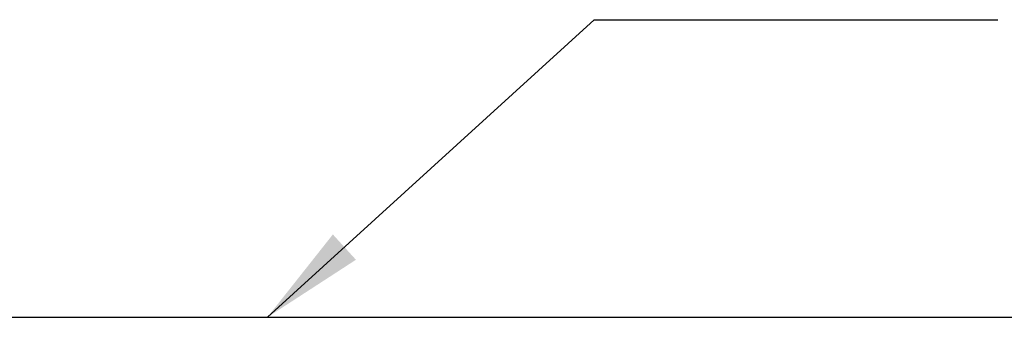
# Model space of a CAD drawing. Extents: x 23 to 255, y 52 to 193.
# Tile 36 of 52: x 162 to 186, y 133 to 140. Entities that reach past the tile are written whole.
import ezdxf

# ---------------------------------------------------------------- set-up
doc = ezdxf.new("R2010")
doc.units = 0
doc.header["$LTSCALE"] = 3
doc.header["$MEASUREMENT"] = 0
doc.layers.add('DIM', color=4, linetype='CONTINUOUS')
doc.styles.add('DIM-7', font='SIMPLEX.shx', dxfattribs={"width": 0.7, "bigfont": 'chineset.shx'})
doc.dimstyles.new('CNS', dxfattribs={"dimtxt": 3.5, "dimasz": 2.5, "dimexe": 1, "dimexo": 1.5, "dimgap": 0.09, "dimtad": 0, "dimdsep": 46, "dimtxsty": 'DIM-7', "dimcen": 0.09, "dimclrd": 1, "dimclre": 1, "dimclrt": 4, "dimadec": 0, "dimazin": 0, "dimtfac": 1, "dimtix": 1, "dimtmove": 2, "dimatfit": 3, "dimfxl": 1, "dimtvp": 0.971429, "dimtolj": 1, "dimarcsym": 0})

msp = doc.modelspace()

# ---------------------------------------------------------------- linework, layer by layer
at = {"layer": 'DIM', "color": 7, "linetype": 'Continuous'}
msp.add_line((159.002, 132.953), (250.502, 132.953), dxfattribs=at)

# ---------------------------------------------------------------- leaders
at = {"layer": 'DIM', "color": 7, "linetype": 'Continuous', "annotation_type": 0, "has_hookline": 1, "hookline_direction": 0, "text_width": 6.183}
msp.add_leader([(168.307, 132.953), (176.145, 140.09), (178.645, 140.09)], dimstyle='CNS', override={"dimgap": 1, "dimtad": 1, "dimclrd": 7, "dimclre": 7, "dimclrt": 7, "dimtp": -0.1, "dimtm": 0.2, "dimtfac": 0.6, "dimtmove": 0}, dxfattribs=at)

doc.saveas('drawing.dxf')
